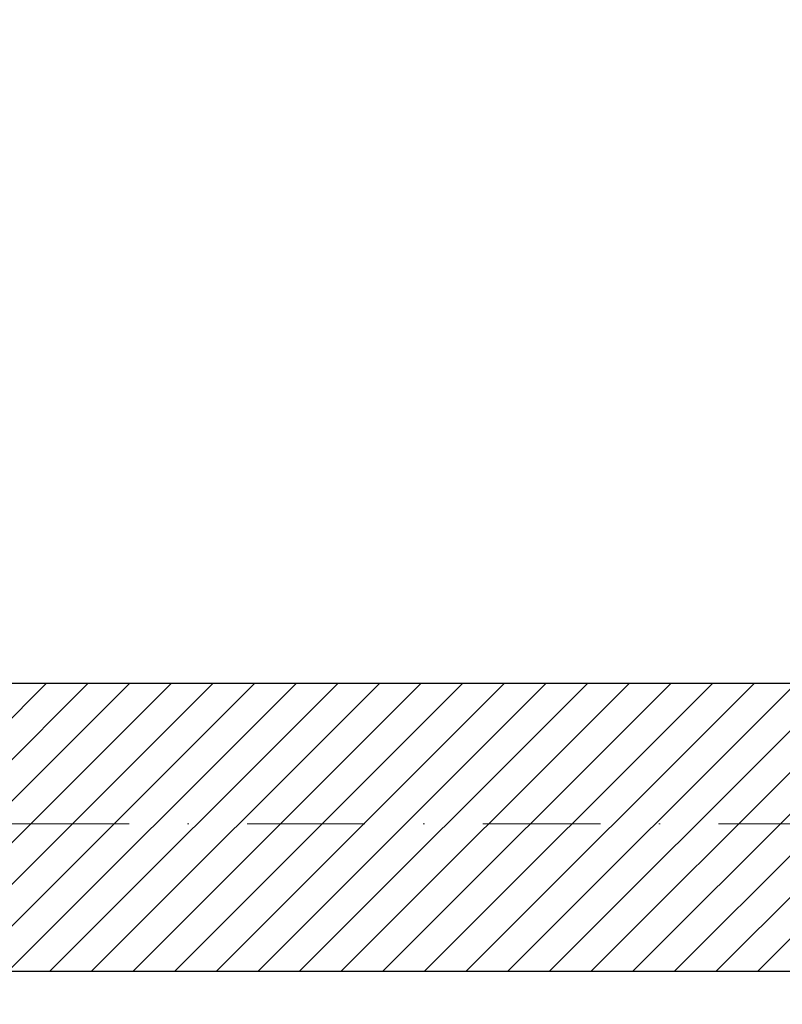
# Model space of a CAD drawing. Header units: millimetres. Extents: x 172139 to 266886, y 89525 to 138225.
# Tile 60 of 94: x 212851 to 214017, y 115096 to 116602. Entities that reach past the tile are written whole.
import ezdxf

# ---------------------------------------------------------------- set-up
doc = ezdxf.new("R2010")
doc.units = ezdxf.units.MM
doc.header["$MEASUREMENT"] = 0
doc.linetypes.add('Kropki i Kreski', pattern=[360, 180, -90, 0, -90])
doc.layers.add('Konstrukcja - Siatki mod', color=7, linetype='Continuous')
doc.layers.add('KR_INW', color=7, linetype='Continuous')
doc.layers.add('Konstrukcja - Siatki mod_Nr_pióra__48', color=7, linetype='Continuous', lineweight=15, true_color=0xa80f02)
for name, color, linetype, lineweight in [('KR_INW_Nr_pióra__101', 252, 'Continuous', 5), ('KR_INW_Nr_pióra__27', 7, 'Continuous', 25), ('STREFA_NOWE_POM_Nr_pióra__121', 255, 'Continuous', 0)]:
    doc.layers.add(name, color=color, linetype=linetype, lineweight=lineweight)

# ---------------------------------------------------------------- blocks, each defined once
blk = doc.blocks.new('Ściana_5', base_point=(212100.6, 115586.8))
at = {"layer": 'KR_INW_Nr_pióra__101', "linetype": 'Continuous'}
h = blk.add_hatch(dxfattribs=at)
h.set_pattern_fill('Cegła_licówka', color=256, style=0, pattern_type=2)
h.set_pattern_definition([(45, (0, 0), (-31.819804, 31.819804), [])])
h.paths.add_polyline_path([(212299.9, 115146.8), (214176.7, 115146.8), (214176.7, 115586.8), (212310.6, 115586.8)])
at = {"layer": 'KR_INW_Nr_pióra__27', "linetype": 'Continuous', "flags": 128}
for points in [[(214176.7, 115586.8), (212310.6, 115586.8)], [(212299.9, 115146.8), (214176.7, 115146.8)]]:
    blk.add_lwpolyline(points, dxfattribs=at)
blk = doc.blocks.new('Standardowy znacznik siatki_10')
at = {"layer": 'Konstrukcja - Siatki mod_Nr_pióra__48', "linetype": 'Kropki i Kreski'}
blk.add_line((1000, 0), (72912, 0), dxfattribs=at)

msp = doc.modelspace()

# ---------------------------------------------------------------- linework, layer by layer
at = {"layer": 'STREFA_NOWE_POM_Nr_pióra__121', "linetype": 'Continuous', "flags": 128}
for points in [[(216210.8, 117086.8), (212316.5, 117086.8), (212316.5, 115826.1), (212310.6, 115586.8), (214176.7, 115586.8), (215056.7, 115586.8), (215750.3, 115586.8), (216203.5, 115586.8), (216210.8, 115862.5)], [(214351, 115146.8), (214176.7, 115146.8), (212299.9, 115146.8), (212299.9, 115147.1), (209976.4, 115147.1), (209095, 115147.1), (209110.2, 113397.6), (209438.1, 113397.6), (210318.1, 113397.6), (215750.3, 113397.6), (215750.3, 115146.8), (215056.7, 115146.8)]]:
    msp.add_lwpolyline(points, close=True, dxfattribs=at)

# ---------------------------------------------------------------- block references
at = {"layer": 'Konstrukcja - Siatki mod', "color": 8, "linetype": 'Continuous', "lineweight": 13, "zscale": 1000}
msp.add_blockref('Standardowy znacznik siatki_10', (177989.3, 115372.2), dxfattribs=at)
at = {"layer": 'KR_INW'}
msp.add_blockref('Ściana_5', (212100.6, 115586.8), dxfattribs=at)

doc.saveas('drawing.dxf')
